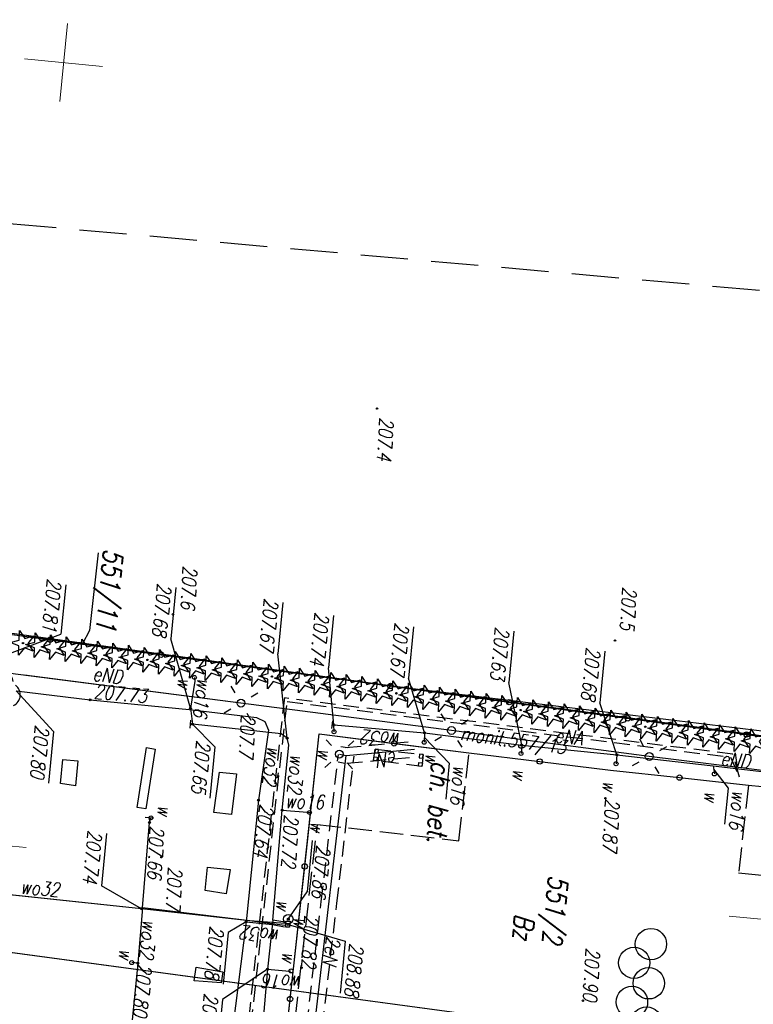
# Model space of a CAD drawing. Extents: x -110 to 11927435, y -6590197 to 5675023.
# Tile 14 of 71: x 11598341 to 11598387, y -1437169 to -1437106. Entities that reach past the tile are written whole.
import ezdxf
from ezdxf.enums import TextEntityAlignment as Align

# ---------------------------------------------------------------- set-up
doc = ezdxf.new("R2010")
doc.units = 0
for name, pattern in [('1', [0]), ('BGT', [0]), ('BPB', [1.5, 1, -0.5]), ('BUD', [0]), ('BUI', [0]), ('BUW', [1.5, 1, -0.5]), ('KOC', [2, 1.5, -0.5]), ('KOU', [1.5, 1, -0.5]), ('UBE', [1.5, 1, -0.5]), ('UPE', [0]), ('UPW', [0]), ('UXE', [1.5, 1, -0.5]), ('UXT', [1.5, 1, -0.5])]:
    doc.linetypes.add(name, pattern=pattern)
doc.layers.get('0').update_dxf_attribs({"color": 250, "linetype": 'CONTINUOUS', "lineweight": 100})
doc.layers.add('_0', color=7, linetype='CONTINUOUS')
doc.layers.add('OBOP', color=7, linetype='CONTINUOUS', lineweight=13, true_color=0x0a0909)
doc.layers.add('PARSI', color=7, linetype='CONTINUOUS', lineweight=20, true_color=0x0a0909)
doc.styles.add('K1_ACAD', font='romans.shx', dxfattribs={"width": 0.8, "oblique": 12})
doc.linetypes.add('BGS', pattern='A,3.75,[45,msgB.shx,S=0.625,R=0,X=0,Y=0],3.75', length=7.5)

# ---------------------------------------------------------------- blocks, each defined once
blk = doc.blocks.new('other_WSP')
at = {"linetype": 'Continuous'}
blk.add_circle((0, 0), 0.045, dxfattribs=at)
blk = doc.blocks.new('other_LAT')
at = {"linetype": 'Continuous'}
for p, q in [((0, 0.75), (0, 1.25)), ((-1.25, 0), (-0.75, 0)), ((0.75, 0), (1.25, 0)), ((0, -0.75), (0, -1.25))]:
    blk.add_line(p, q, dxfattribs=at)
blk = doc.blocks.new('other_SLS')
at = {"linetype": 'Continuous'}
blk.add_circle((0, 0), 0.25, dxfattribs=at)
blk = doc.blocks.new('ARM')
at = {"linetype": 'Continuous'}
blk.add_circle((0, 0), 0.125, dxfattribs=at)
blk = doc.blocks.new('other_WLZ')
at = {"linetype": 'Continuous'}
blk.add_circle((0, 0), 0.3, dxfattribs=at)
blk = doc.blocks.new('other_UGW')
at = {"linetype": 'Continuous'}
blk.add_circle((0, 0), 0.0625, dxfattribs=at)
blk = doc.blocks.new('other_USW')
at = {"linetype": 'Continuous'}
blk.add_line((0, -0.25), (0, 0.25), dxfattribs=at)
blk = doc.blocks.new('other_UGE')
at = {"linetype": 'Continuous'}
blk.add_circle((0, 0), 0.0625, dxfattribs=at)
blk = doc.blocks.new('other_DIN')
at = {"linetype": 'Continuous'}
for p, q in [((-0.3012, 0.09375), (-0.4937, 0.6621)), ((-0.4937, 0.6621), (-0.0039, 0.31545)), ((-0.0039, 0.31545), (0.4771, 0.67415)), ((0.4771, 0.67415), (0.2988, 0.1012)), ((-0.78225, -0.26495), (-0.3012, 0.09375)), ((0.2988, 0.1012), (0.7886, -0.24545)), ((-0.18225, -0.2575), (-0.78225, -0.26495)), ((0.01025, -0.82585), (-0.18225, -0.2575)), ((0.1886, -0.2529), (0.01025, -0.82585)), ((0.7886, -0.24545), (0.1886, -0.2529))]:
    blk.add_line(p, q, dxfattribs=at)
blk = doc.blocks.new('other_DIG')
at = {"linetype": 'Continuous'}
for p, q in [((-0.3012, 0.09375), (-0.4937, 0.6621)), ((-0.4937, 0.6621), (-0.0039, 0.31545)), ((-0.0039, 0.31545), (0.4771, 0.67415)), ((0.4771, 0.67415), (0.2988, 0.1012)), ((-0.78225, -0.26495), (-0.3012, 0.09375)), ((0.2988, 0.1012), (0.7886, -0.24545)), ((-0.18225, -0.2575), (-0.78225, -0.26495)), ((0.01025, -0.82585), (-0.18225, -0.2575)), ((0.1886, -0.2529), (0.01025, -0.82585)), ((0.7886, -0.24545), (0.1886, -0.2529))]:
    blk.add_line(p, q, dxfattribs=at)
blk.add_circle((0, 0), 0.045, dxfattribs=at)
blk = doc.blocks.new('other_PLS')
at = {"linetype": 'Continuous'}
for centre in [(-2.5, 0.646), (0, 0.646), (2.5, 0.646), (-1.25, -0.354), (1.25, -0.354)]:
    blk.add_circle(centre, 1, dxfattribs=at)
blk = doc.blocks.new('mzsk01')
at = {"layer": 'PARSI'}
for p, q in [((0, -5), (0, 5)), ((5, 0), (-5, 0))]:
    blk.add_line(p, q, dxfattribs=at)
blk = doc.blocks.new('LAT')
at = {"linetype": 'Continuous'}
for p, q in [((0, 0.75), (0, 1.25)), ((-1.25, 0), (-0.75, 0)), ((0.75, 0), (1.25, 0)), ((0, -0.75), (0, -1.25))]:
    blk.add_line(p, q, dxfattribs=at)
blk = doc.blocks.new('SLS')
at = {"linetype": 'Continuous'}
blk.add_circle((0, 0), 0.25, dxfattribs=at)
blk = doc.blocks.new('WLZ')
at = {"linetype": 'Continuous'}
blk.add_circle((0, 0), 0.3, dxfattribs=at)
blk = doc.blocks.new('UGW')
at = {"linetype": 'Continuous'}
blk.add_circle((0, 0), 0.0625, dxfattribs=at)
blk = doc.blocks.new('UGE')
at = {"linetype": 'Continuous'}
blk.add_circle((0, 0), 0.0625, dxfattribs=at)
blk = doc.blocks.new('USW')
at = {"linetype": 'Continuous'}
blk.add_line((0, -0.25), (0, 0.25), dxfattribs=at)
blk = doc.blocks.new('DIN')
at = {"linetype": 'Continuous'}
for p, q in [((-0.3012, 0.09375), (-0.4937, 0.6621)), ((-0.4937, 0.6621), (-0.0039, 0.31545)), ((-0.0039, 0.31545), (0.4771, 0.67415)), ((0.4771, 0.67415), (0.2988, 0.1012)), ((-0.78225, -0.26495), (-0.3012, 0.09375)), ((0.2988, 0.1012), (0.7886, -0.24545)), ((-0.18225, -0.2575), (-0.78225, -0.26495)), ((0.01025, -0.82585), (-0.18225, -0.2575)), ((0.1886, -0.2529), (0.01025, -0.82585)), ((0.7886, -0.24545), (0.1886, -0.2529))]:
    blk.add_line(p, q, dxfattribs=at)
blk = doc.blocks.new('DIG')
at = {"linetype": 'Continuous'}
for p, q in [((-0.3012, 0.09375), (-0.4937, 0.6621)), ((-0.4937, 0.6621), (-0.0039, 0.31545)), ((-0.0039, 0.31545), (0.4771, 0.67415)), ((0.4771, 0.67415), (0.2988, 0.1012)), ((-0.78225, -0.26495), (-0.3012, 0.09375)), ((0.2988, 0.1012), (0.7886, -0.24545)), ((-0.18225, -0.2575), (-0.78225, -0.26495)), ((0.01025, -0.82585), (-0.18225, -0.2575)), ((0.1886, -0.2529), (0.01025, -0.82585)), ((0.7886, -0.24545), (0.1886, -0.2529))]:
    blk.add_line(p, q, dxfattribs=at)
blk.add_circle((0, 0), 0.045, dxfattribs=at)
blk = doc.blocks.new('DLI')
at = {"layer": 'OBOP', "color": 0, "linetype": 'ByBlock', "lineweight": -2}
blk.add_circle((0, 0), 0.09, dxfattribs=at)
for centre, start, end in [((0, 0.75), 30.14713, 149.85287), ((-0.713, 0.232), 102.14713, 221.85287), ((0.713, 0.232), 318.14713, 77.85287), ((-0.441, -0.607), 174.14713, 293.85287), ((0.441, -0.607), 246.14713, 5.85287)]:
    blk.add_arc(centre, 0.75, start, end, dxfattribs=at)
blk = doc.blocks.new('mdcp Łuszczanowiece')
at = {"layer": '_0'}
for p, q in [((6591139.59, 5674831.32), (6591136.27, 5674740.94)), ((6591139.59, 5674831.32), (6591137.53, 5674775.33)), ((6591138.84, 5674831.3), (6591137.53, 5674775.33)), ((6591155.95, 5674730.72), (6591159.66, 5674831.72)), ((6591156.707, 5674751.321), (6591159.66, 5674831.72)), ((6591137.53, 5674775.33), (6591135.76, 5674731.42)), ((6591137.53, 5674775.33), (6591135.92, 5674731.41)), ((6591137.53, 5674775.33), (6591136.562, 5674751.311)), ((6591137.53, 5674775.33), (6591136.65, 5674751.311)), ((6591130.882, 5674755.237), (6591135.86, 5674755.173)), ((6591135.86, 5674755.173), (6591136.73, 5674754.811))]:
    blk.add_line(p, q, dxfattribs=at)
at = {"layer": '_0', "linetype": 'KOU'}
blk.add_line((6591139.59, 5674831.32), (6591136.651, 5674751.311), dxfattribs=at)
at = {"layer": '_0', "linetype": 'KOC'}
for p, q in [((6591147.192, 5674797.822), (6591147.311, 5674806.906)), ((6591141.582, 5674797.918), (6591147.192, 5674797.822)), ((6591146.892, 5674779.892), (6591141.263, 5674779.987)), ((6591146.732, 5674770.816), (6591146.892, 5674779.892)), ((6591165.282, 5674770.521), (6591146.732, 5674770.816)), ((6591165.282, 5674770.521), (6591146.732, 5674770.816))]:
    blk.add_line(p, q, dxfattribs=at)
at = {"layer": '_0', "linetype": 'BGS'}
for p, q in [((6591137.214, 5674766.965), (6591138.669, 5674805.103)), ((6591140.985, 5674770.376), (6591141.263, 5674779.987)), ((6591166.472, 5674770.06), (6591140.985, 5674770.376)), ((6591135.862, 5674731.384), (6591137.214, 5674766.965))]:
    blk.add_line(p, q, dxfattribs=at)
at = {"layer": '_0', "linetype": 'BGT'}
for p, q in [((6591138.378, 5674797.476), (6591138.669, 5674805.103)), ((6591141.582, 5674797.918), (6591141.591, 5674802.723)), ((6591138.087, 5674789.848), (6591138.378, 5674797.476)), ((6591141.528, 5674793.491), (6591141.582, 5674797.918)), ((6591141.473, 5674789.065), (6591141.528, 5674793.491)), ((6591137.796, 5674782.22), (6591138.087, 5674789.848)), ((6591141.368, 5674784.526), (6591141.473, 5674789.065)), ((6591141.263, 5674779.987), (6591141.368, 5674784.526)), ((6591137.505, 5674774.593), (6591137.796, 5674782.22)), ((6591141.124, 5674775.182), (6591141.263, 5674779.987)), ((6591140.985, 5674770.376), (6591141.124, 5674775.182)), ((6591137.214, 5674766.965), (6591137.505, 5674774.593)), ((6591149.481, 5674770.271), (6591140.985, 5674770.376)), ((6591157.976, 5674770.165), (6591149.481, 5674770.271)), ((6591166.472, 5674770.06), (6591157.976, 5674770.165)), ((6591136.944, 5674759.849), (6591137.214, 5674766.965)), ((6591136.673, 5674752.733), (6591136.944, 5674759.849)), ((6591136.619, 5674751.311), (6591136.673, 5674752.733))]:
    blk.add_line(p, q, dxfattribs=at)
at = {"layer": '_0', "linetype": 'UPE'}
for p, q in [((6591140.709, 5674803.707), (6591140.372, 5674791.441)), ((6591140.372, 5674791.441), (6591139.954, 5674778.741)), ((6591139.954, 5674778.741), (6591139.519, 5674765.22)), ((6591139.954, 5674778.741), (6591139.519, 5674765.22)), ((6591142.179, 5674772.218), (6591141.359, 5674776.508)), ((6591142.147, 5674771.776), (6591142.179, 5674772.218)), ((6591170.448, 5674771.688), (6591142.179, 5674772.218)), ((6591139.519, 5674765.22), (6591138.908, 5674745.415)), ((6591139.519, 5674765.22), (6591139.09, 5674751.312))]:
    blk.add_line(p, q, dxfattribs=at)
at = {"layer": '_0', "linetype": 'UPW'}
for p, q in [((6591140.57, 5674795.55), (6591140.69, 5674801)), ((6591140.46, 5674789.38), (6591140.57, 5674795.55)), ((6591140.57, 5674795.55), (6591141.08, 5674795.68)), ((6591140.44, 5674783.28), (6591140.46, 5674789.38)), ((6591140.46, 5674789.38), (6591141.04, 5674789.38)), ((6591140.26, 5674777.05), (6591140.44, 5674783.28)), ((6591140.44, 5674783.28), (6591140.98, 5674783.29)), ((6591140.26, 5674777.05), (6591140.87, 5674777.08)), ((6591140.33, 5674771.25), (6591140.26, 5674777.05)), ((6591140.33, 5674771.25), (6591140.32, 5674771.15)), ((6591140.76, 5674771.3), (6591140.33, 5674771.25)), ((6591146.02, 5674770.12), (6591146.03, 5674770.24)), ((6591146.02, 5674770.12), (6591146.03, 5674770.24)), ((6591146.06, 5674768.49), (6591146.02, 5674770.12)), ((6591146.06, 5674768.49), (6591146.02, 5674770.12)), ((6591156.21, 5674769.96), (6591156.19, 5674770.05)), ((6591156.21, 5674769.96), (6591156.19, 5674770.05)), ((6591156.23, 5674768.55), (6591156.21, 5674769.96)), ((6591156.23, 5674768.55), (6591156.21, 5674769.96)), ((6591153.13, 5674769.36), (6591153.09, 5674768.59)), ((6591153.13, 5674769.36), (6591153.09, 5674768.59)), ((6591153.22, 5674769.38), (6591153.26, 5674767.13)), ((6591153.22, 5674769.38), (6591153.26, 5674767.13)), ((6591153.35, 5674769.37), (6591153.28, 5674767.12)), ((6591153.35, 5674769.37), (6591153.28, 5674767.12)), ((6591153.37, 5674768.6), (6591153.43, 5674769.37)), ((6591153.37, 5674768.6), (6591153.43, 5674769.37)), ((6591153.09, 5674768.59), (6591146.06, 5674768.49)), ((6591153.09, 5674768.59), (6591146.06, 5674768.49)), ((6591153.09, 5674768.59), (6591156.23, 5674768.55)), ((6591153.09, 5674768.59), (6591156.23, 5674768.55)), ((6591153.36, 5674766.91), (6591153.37, 5674768.6)), ((6591153.36, 5674766.91), (6591153.37, 5674768.6)), ((6591156.23, 5674768.55), (6591166.09, 5674768.63)), ((6591156.23, 5674768.55), (6591166.09, 5674768.63)), ((6591141.22, 5674767.96), (6591141.16, 5674762.28)), ((6591141.22, 5674767.96), (6591141.16, 5674762.28)), ((6591141.45, 5674768.37), (6591141.22, 5674767.96)), ((6591141.45, 5674768.37), (6591141.22, 5674767.96)), ((6591141.89, 5674768.52), (6591141.45, 5674768.37)), ((6591141.89, 5674768.52), (6591141.45, 5674768.37)), ((6591146.06, 5674768.49), (6591141.89, 5674768.52)), ((6591146.06, 5674768.49), (6591141.89, 5674768.52)), ((6591140.34, 5674766.3), (6591140.53, 5674766.84)), ((6591140.34, 5674766.3), (6591140.53, 5674766.84)), ((6591140.53, 5674766.84), (6591141.07, 5674767.13)), ((6591140.53, 5674766.84), (6591141.07, 5674767.13)), ((6591141.07, 5674767.13), (6591145.57, 5674766.93)), ((6591141.07, 5674767.13), (6591145.57, 5674766.93)), ((6591145.57, 5674766.93), (6591153.36, 5674766.91)), ((6591145.57, 5674766.93), (6591153.36, 5674766.91)), ((6591153.26, 5674767.13), (6591153.11, 5674760.25)), ((6591153.26, 5674767.13), (6591153.11, 5674760.25)), ((6591153.28, 5674767.12), (6591153.17, 5674760.18)), ((6591153.28, 5674767.12), (6591153.17, 5674760.18)), ((6591153.36, 5674766.91), (6591160.14, 5674766.7)), ((6591153.36, 5674766.91), (6591160.14, 5674766.7)), ((6591140.25, 5674762.18), (6591140.34, 5674766.3)), ((6591140.25, 5674762.18), (6591140.34, 5674766.3)), ((6591140.16, 5674762.06), (6591141.16, 5674762.28)), ((6591140.16, 5674762.06), (6591141.16, 5674762.28)), ((6591141.16, 5674762.28), (6591141.17, 5674762.15)), ((6591141.16, 5674762.28), (6591141.17, 5674762.15)), ((6591138.18, 5674762.11), (6591138.42, 5674762.15)), ((6591138.18, 5674762.11), (6591138.42, 5674762.15)), ((6591138.42, 5674762.15), (6591140.16, 5674762.06)), ((6591138.42, 5674762.15), (6591140.16, 5674762.06)), ((6591140.25, 5674755.64), (6591140.25, 5674762.18)), ((6591140.25, 5674755.64), (6591140.25, 5674762.18)), ((6591147.65, 5674760.15), (6591147.35, 5674760.22)), ((6591147.65, 5674760.15), (6591147.35, 5674760.22)), ((6591147.36, 5674760.11), (6591147.65, 5674760.15)), ((6591147.36, 5674760.11), (6591147.65, 5674760.15)), ((6591153.11, 5674760.25), (6591147.65, 5674760.15)), ((6591153.11, 5674760.25), (6591147.65, 5674760.15)), ((6591153.17, 5674760.18), (6591153.09, 5674750.38)), ((6591153.17, 5674760.18), (6591153.098, 5674751.319)), ((6591153.11, 5674760.25), (6591156.65, 5674760.29)), ((6591153.11, 5674760.25), (6591156.65, 5674760.29)), ((6591156.65, 5674760.29), (6591156.65, 5674759.9)), ((6591156.65, 5674760.29), (6591161.46, 5674760.27)), ((6591156.65, 5674760.29), (6591156.65, 5674759.9)), ((6591156.65, 5674760.29), (6591161.46, 5674760.27)), ((6591140.13, 5674750.88), (6591140.25, 5674755.64)), ((6591140.13, 5674750.88), (6591140.25, 5674755.64))]:
    blk.add_line(p, q, dxfattribs=at)
at = {"layer": '_0', "linetype": 'UXE'}
for p, q in [((6591141.118, 5674797.288), (6591139.711, 5674796.719)), ((6591139.711, 5674796.719), (6591138.925, 5674767.938)), ((6591139.711, 5674796.719), (6591138.925, 5674767.938)), ((6591138.925, 5674767.938), (6591204.395, 5674767.041)), ((6591138.925, 5674767.938), (6591204.395, 5674767.041))]:
    blk.add_line(p, q, dxfattribs=at)
at = {"layer": '_0', "linetype": 'UXT'}
for p, q in [((6591139.916, 5674796.597), (6591141.118, 5674797.288)), ((6591139.127, 5674768.136), (6591139.916, 5674796.597)), ((6591139.127, 5674768.136), (6591139.916, 5674796.597)), ((6591204.877, 5674767.251), (6591139.127, 5674768.136)), ((6591204.877, 5674767.251), (6591139.127, 5674768.136))]:
    blk.add_line(p, q, dxfattribs=at)
at = {"layer": '_0', "linetype": 'Continuous'}
for p, q in [((6591140.774, 5674795.603), (6591141.894, 5674796.638)), ((6591141.894, 5674796.638), (6591144.207, 5674796.638)), ((6591140.46, 5674789.38), (6591137.269, 5674787.979)), ((6591133.979, 5674787.979), (6591137.269, 5674787.979)), ((6591140.44, 5674783.28), (6591136.548, 5674782.081)), ((6591133.258, 5674782.081), (6591136.548, 5674782.081)), ((6591140.56, 5674777.08), (6591142.035, 5674778.803)), ((6591142.035, 5674778.803), (6591144.347, 5674778.803)), ((6591140.26, 5674777.05), (6591136.896, 5674775.684)), ((6591133.606, 5674775.684), (6591136.896, 5674775.684)), ((6591153.26, 5674769.58), (6591153.964, 5674773.305)), ((6591153.26, 5674769.58), (6591153.964, 5674773.305)), ((6591153.964, 5674773.305), (6591157.287, 5674773.305)), ((6591140.33, 5674771.25), (6591136.742, 5674770.552)), ((6591140.33, 5674771.25), (6591136.742, 5674770.552)), ((6591133.387, 5674770.552), (6591136.742, 5674770.552)), ((6591133.387, 5674770.552), (6591136.742, 5674770.552)), ((6591147.793, 5674770.589), (6591151.083, 5674770.589)), ((6591147.793, 5674770.589), (6591151.083, 5674770.589)), ((6591152.92, 5674769.56), (6591151.083, 5674770.589)), ((6591152.92, 5674769.56), (6591151.083, 5674770.589)), ((6591156.23, 5674768.55), (6591158.433, 5674765.886)), ((6591156.23, 5674768.55), (6591158.433, 5674765.886)), ((6591141.45, 5674768.37), (6591136.165, 5674767.248)), ((6591141.45, 5674768.37), (6591136.165, 5674767.248)), ((6591132.875, 5674767.248), (6591136.165, 5674767.248)), ((6591132.875, 5674767.248), (6591136.165, 5674767.248)), ((6591153.36, 5674766.91), (6591154.135, 5674765.826)), ((6591153.36, 5674766.91), (6591154.135, 5674765.826)), ((6591154.135, 5674765.826), (6591157.457, 5674765.826)), ((6591154.135, 5674765.826), (6591157.457, 5674765.826)), ((6591158.433, 5674765.886), (6591161.756, 5674765.886)), ((6591158.433, 5674765.886), (6591161.756, 5674765.886)), ((6591141.16, 5674762.28), (6591142.444, 5674763.831)), ((6591141.16, 5674762.28), (6591142.444, 5674763.831)), ((6591142.444, 5674763.831), (6591145.734, 5674763.831)), ((6591142.444, 5674763.831), (6591145.734, 5674763.831)), ((6591140.16, 5674762.06), (6591135.875, 5674760.379)), ((6591140.16, 5674762.06), (6591135.875, 5674760.379)), ((6591132.586, 5674760.379), (6591135.875, 5674760.379)), ((6591132.586, 5674760.379), (6591135.875, 5674760.379)), ((6591153.17, 5674760.18), (6591151.968, 5674757.507)), ((6591153.17, 5674760.18), (6591151.968, 5674757.507)), ((6591148.613, 5674757.507), (6591151.968, 5674757.507)), ((6591148.613, 5674757.507), (6591151.968, 5674757.507)), ((6591140.13, 5674750.88), (6591142.472, 5674753.506)), ((6591142.472, 5674753.506), (6591145.794, 5674753.506)), ((6591133.111, 5674753.374), (6591136.271, 5674753.374)), ((6591133.111, 5674753.374), (6591136.271, 5674753.374)), ((6591137.277, 5674751.312), (6591136.271, 5674753.374)), ((6591137.8, 5674750.24), (6591136.271, 5674753.374))]:
    blk.add_line(p, q, dxfattribs=at)
at = {"layer": '_0', "linetype": 'BUW'}
for p, q in [((6591141.603, 5674774.015), (6591141.644, 5674777.09)), ((6591141.644, 5674777.09), (6591142.415, 5674777.092)), ((6591142.415, 5674777.092), (6591142.335, 5674773.986)), ((6591142.335, 5674773.986), (6591141.603, 5674774.015))]:
    blk.add_line(p, q, dxfattribs=at)
at = {"layer": '_0', "linetype": 'BUI'}
for p, q in [((6591141.882, 5674777.091), (6591141.644, 5674777.09)), ((6591141.644, 5674777.09), (6591141.645, 5674776.863)), ((6591141.645, 5674776.863), (6591141.883, 5674776.864)), ((6591141.883, 5674776.864), (6591141.882, 5674777.091)), ((6591142.184, 5674776.871), (6591142.183, 5674777.092)), ((6591142.183, 5674777.092), (6591142.415, 5674777.092)), ((6591142.416, 5674776.872), (6591142.184, 5674776.871)), ((6591142.415, 5674777.092), (6591142.416, 5674776.872)), ((6591141.606, 5674774.229), (6591141.603, 5674774.015)), ((6591141.84, 5674774.226), (6591141.606, 5674774.229)), ((6591141.837, 5674774.012), (6591141.84, 5674774.226)), ((6591142.096, 5674773.992), (6591142.102, 5674774.201)), ((6591142.102, 5674774.201), (6591142.34, 5674774.195)), ((6591142.34, 5674774.195), (6591142.335, 5674773.986)), ((6591141.603, 5674774.015), (6591141.837, 5674774.012)), ((6591142.335, 5674773.986), (6591142.096, 5674773.992))]:
    blk.add_line(p, q, dxfattribs=at)
at = {"layer": '_0', "linetype": 'UBE'}
for p, q in [((6591141.688, 5674772.124), (6591140.867, 5674776.414)), ((6591142.67, 5674772.312), (6591141.85, 5674776.602)), ((6591151.611, 5674772.541), (6591142.188, 5674772.718)), ((6591161.034, 5674772.364), (6591151.611, 5674772.541)), ((6591141.649, 5674771.812), (6591141.68, 5674772.253)), ((6591151.593, 5674771.541), (6591142.17, 5674771.718)), ((6591142.646, 5674771.74), (6591142.678, 5674772.182)), ((6591161.016, 5674771.364), (6591151.593, 5674771.541))]:
    blk.add_line(p, q, dxfattribs=at)
at = {"layer": '_0', "linetype": '1'}
for p, q in [((6591153.05, 5674769.69), (6591153.42, 5674769.69)), ((6591153.06, 5674769.42), (6591153.05, 5674769.69)), ((6591153.05, 5674769.69), (6591153.42, 5674769.69)), ((6591153.06, 5674769.42), (6591153.05, 5674769.69)), ((6591153.44, 5674769.45), (6591153.06, 5674769.42)), ((6591153.44, 5674769.45), (6591153.06, 5674769.42)), ((6591153.42, 5674769.69), (6591153.44, 5674769.45)), ((6591153.42, 5674769.69), (6591153.44, 5674769.45))]:
    blk.add_line(p, q, dxfattribs=at)
at = {"layer": '_0', "linetype": 'BUD'}
for p, q in [((6591150.12, 5674764.12), (6591150.14, 5674765.57)), ((6591150.12, 5674764.12), (6591150.14, 5674765.57)), ((6591150.14, 5674765.57), (6591151.7, 5674765.47)), ((6591150.14, 5674765.57), (6591151.7, 5674765.47)), ((6591151.7, 5674765.47), (6591151.62, 5674764.1)), ((6591151.7, 5674765.47), (6591151.62, 5674764.1)), ((6591156.53, 5674764.01), (6591156.66, 5674765.74)), ((6591156.53, 5674764.01), (6591156.66, 5674765.74)), ((6591156.66, 5674765.74), (6591157.38, 5674765.69)), ((6591156.66, 5674765.74), (6591157.38, 5674765.69)), ((6591157.38, 5674765.69), (6591157.42, 5674763.98)), ((6591157.38, 5674765.69), (6591157.42, 5674763.98)), ((6591144.04, 5674765.37), (6591146.63, 5674765.31)), ((6591144.04, 5674764.29), (6591144.04, 5674765.37)), ((6591144.04, 5674765.37), (6591146.63, 5674765.31)), ((6591144.04, 5674764.29), (6591144.04, 5674765.37)), ((6591146.63, 5674765.31), (6591146.63, 5674764.18)), ((6591146.63, 5674765.31), (6591146.63, 5674764.18)), ((6591146.63, 5674764.18), (6591144.04, 5674764.29)), ((6591146.63, 5674764.18), (6591144.04, 5674764.29)), ((6591151.62, 5674764.1), (6591150.12, 5674764.12)), ((6591151.62, 5674764.1), (6591150.12, 5674764.12)), ((6591157.42, 5674763.98), (6591156.53, 5674764.01)), ((6591157.42, 5674763.98), (6591156.53, 5674764.01)), ((6591142.92, 5674759.51), (6591142.98, 5674760.07)), ((6591142.92, 5674759.51), (6591142.98, 5674760.07)), ((6591142.98, 5674760.07), (6591146.82, 5674759.85)), ((6591142.98, 5674760.07), (6591146.82, 5674759.85)), ((6591146.82, 5674759.85), (6591146.77, 5674759.29)), ((6591146.82, 5674759.85), (6591146.77, 5674759.29)), ((6591146.77, 5674759.29), (6591142.92, 5674759.51)), ((6591146.77, 5674759.29), (6591142.92, 5674759.51)), ((6591144.19, 5674755.24), (6591145.78, 5674755.23)), ((6591144.19, 5674754.28), (6591144.19, 5674755.24)), ((6591144.19, 5674755.24), (6591145.78, 5674755.23)), ((6591144.19, 5674754.28), (6591144.19, 5674755.24)), ((6591145.78, 5674755.23), (6591145.74, 5674754.28)), ((6591145.78, 5674755.23), (6591145.74, 5674754.28)), ((6591145.74, 5674754.28), (6591144.19, 5674754.28)), ((6591145.74, 5674754.28), (6591144.19, 5674754.28))]:
    blk.add_line(p, q, dxfattribs=at)
at = {"layer": '_0', "linetype": 'BPB', "ltscale": 3}
blk.add_lwpolyline([(6591165.185, 5674987.457), (6591158.691, 5674859.807), (6591109.553, 5674863.045), (6591110.755, 5674725.53), (6591237.72, 5674719.424), (6591252.958, 5674983.187)], close=True, dxfattribs=at)
at = {"layer": '_0', "linetype": 'BGT'}
for centre in [(6591138.378, 5674797.476), (6591141.528, 5674793.491), (6591138.087, 5674789.848), (6591141.368, 5674784.526), (6591137.796, 5674782.22), (6591141.124, 5674775.182), (6591137.505, 5674774.593), (6591149.481, 5674770.271), (6591157.976, 5674770.165), (6591136.944, 5674759.849), (6591136.673, 5674752.733)]:
    blk.add_circle(centre, 0.17, dxfattribs=at)
at = {"layer": '_0', "color": 253, "xscale": 0.5, "yscale": 0.5, "zscale": 0.5}
for p in [(6591150, 5674800), (6591100, 5674750), (6591150, 5674750)]:
    blk.add_blockref('mzsk01', p, dxfattribs=at)
at = {"layer": '_0'}
for name, p, rotation in [('other_DIN', (6591138.769, 5674798.001), 2.395337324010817), ('other_DIN', (6591138.733, 5674797.002), 2.395310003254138), ('other_DIN', (6591138.697, 5674796.002), 2.395255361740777), ('other_DIN', (6591138.661, 5674795.003), 2.395228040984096), ('other_DIN', (6591138.624, 5674794.004), 2.395173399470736), ('other_DIN', (6591138.588, 5674793.004), 2.395118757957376), ('other_PLS', (6591154.786, 5674792.167), 2.394982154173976), ('other_LAT', (6591140.372, 5674791.441), 304.6647170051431), ('other_DIN', (6591138.552, 5674792.005), 2.395091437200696), ('other_DIG', (6591138.516, 5674791.005), 2.395036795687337), ('other_DIN', (6591138.516, 5674791.005), 2.395036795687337), ('other_SLS', (6591140.372, 5674791.441), 2.395036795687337), ('other_DIN', (6591138.479, 5674790.006), 2.394982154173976), ('other_DIN', (6591138.443, 5674789.006), 2.394954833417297), ('other_WSP', (6591133.237, 5674788.55), 2.395009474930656), ('other_DIN', (6591138.407, 5674788.007), 2.394900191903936), ('other_WSP', (6591143.291, 5674788.921), 2.394872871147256), ('other_WSP', (6591156.27, 5674788.743), 2.394790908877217), ('other_DIN', (6591138.371, 5674787.007), 2.394845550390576), ('other_DIN', (6591138.334, 5674786.008), 2.394790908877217), ('other_DIN', (6591138.298, 5674785.009), 2.394736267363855), ('other_DIN', (6591138.262, 5674784.009), 2.394708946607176), ('other_DIG', (6591138.225, 5674783.01), 2.394654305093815), ('other_DIN', (6591138.225, 5674783.01), 2.394654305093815), ('other_DIN', (6591138.189, 5674782.01), 2.394599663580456), ('other_DIN', (6591138.153, 5674781.011), 2.394545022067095), ('other_DIN', (6591138.117, 5674780.011), 2.394490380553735), ('other_LAT', (6591139.954, 5674778.741), 307.0023355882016), ('other_DIN', (6591138.08, 5674779.012), 2.394435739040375), ('other_DIN', (6591138.044, 5674778.012), 2.394381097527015), ('other_SLS', (6591139.954, 5674778.741), 2.394381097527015), ('other_DIN', (6591138.008, 5674777.013), 2.394326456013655), ('other_DIN', (6591137.972, 5674776.014), 2.394271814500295), ('other_DIG', (6591137.935, 5674775.014), 2.394189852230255), ('other_DIN', (6591137.935, 5674775.014), 2.394189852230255), ('other_DIN', (6591137.899, 5674774.015), 2.394135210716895), ('other_DIN', (6591137.863, 5674773.015), 2.394080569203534), ('other_LAT', (6591142.147, 5674771.776), 317.9406171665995), ('other_DIN', (6591137.826, 5674772.016), 2.394025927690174), ('other_WSP', (6591119.996, 5674772.031), 2.394654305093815), ('other_DIN', (6591137.79, 5674771.016), 2.393971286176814), ('DIN', (6591137.79, 5674771.016), 2.393971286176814), ('other_SLS', (6591142.147, 5674771.776), 2.393916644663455), ('other_USW', (6591140.32, 5674771.15), 89.02994853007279), ('other_DIN', (6591137.754, 5674770.017), 2.393916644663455), ('DIN', (6591137.754, 5674770.017), 2.393916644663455), ('other_WSP', (6591155.925, 5674770.7), 2.393588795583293), ('other_DIN', (6591137.718, 5674769.018), 2.393862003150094), ('DIN', (6591137.718, 5674769.018), 2.393862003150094), ('other_UGE', (6591152.92, 5674769.56), 269.9999974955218), ('UGE', (6591152.92, 5674769.56), 269.9999974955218), ('other_UGE', (6591153.26, 5674769.58), 269.9999974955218), ('UGE', (6591153.26, 5674769.58), 269.9999974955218), ('other_DIN', (6591137.681, 5674768.018), 2.393807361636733), ('DIN', (6591137.681, 5674768.018), 2.393807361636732), ('other_DIG', (6591137.645, 5674767.019), 2.393752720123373), ('other_DIN', (6591137.645, 5674767.019), 2.393752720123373), ('DIG', (6591137.645, 5674767.019), 2.393752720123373), ('DIN', (6591137.645, 5674767.019), 2.393752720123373), ('other_DIN', (6591137.609, 5674766.019), 2.393670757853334), ('DIN', (6591137.609, 5674766.019), 2.393670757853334), ('other_LAT', (6591139.519, 5674765.22), 305.9979016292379), ('LAT', (6591139.519, 5674765.22), 305.9979016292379), ('other_DIN', (6591137.573, 5674765.02), 2.393616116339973), ('DIN', (6591137.573, 5674765.02), 2.393616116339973), ('other_SLS', (6591139.519, 5674765.22), 2.393561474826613), ('SLS', (6591139.519, 5674765.22), 2.393561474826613), ('other_DIN', (6591137.536, 5674764.02), 2.393561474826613), ('DIN', (6591137.536, 5674764.02), 2.393561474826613), ('other_DIN', (6591137.5, 5674763.021), 2.393506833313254), ('DIN', (6591137.5, 5674763.021), 2.393506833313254), ('other_DIN', (6591137.464, 5674762.021), 2.393452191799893), ('DIN', (6591137.464, 5674762.021), 2.393452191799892), ('other_DIN', (6591137.427, 5674761.022), 2.393397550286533), ('DIN', (6591137.427, 5674761.022), 2.393397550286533), ('other_USW', (6591141.17, 5674762.15), 90.8252500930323), ('USW', (6591141.17, 5674762.15), 90.8252500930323), ('other_WSP', (6591149.78, 5674761.134), 2.393015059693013), ('other_WSP', (6591134.308, 5674760.357), 2.393479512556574), ('other_DIN', (6591137.391, 5674760.023), 2.393342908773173), ('DIN', (6591137.391, 5674760.023), 2.393342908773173), ('other_USW', (6591147.36, 5674760.11), 179.0933283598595), ('USW', (6591147.36, 5674760.11), 179.0933283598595), ('other_DIG', (6591137.355, 5674759.023), 2.393288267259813), ('other_DIN', (6591137.355, 5674759.023), 2.393288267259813), ('DIG', (6591137.355, 5674759.023), 2.393288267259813), ('DIN', (6591137.355, 5674759.023), 2.393288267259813), ('other_DIN', (6591137.319, 5674758.024), 2.393233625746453), ('DIN', (6591137.319, 5674758.024), 2.393233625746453), ('other_DIN', (6591137.282, 5674757.024), 2.393178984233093), ('DIN', (6591137.282, 5674757.024), 2.393178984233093), ('other_DIN', (6591137.246, 5674756.025), 2.393124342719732), ('DIN', (6591137.246, 5674756.025), 2.393124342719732), ('other_DIN', (6591137.21, 5674755.025), 2.393069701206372), ('DIN', (6591137.21, 5674755.025), 2.393069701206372), ('other_DIN', (6591137.173, 5674754.026), 2.393015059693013), ('DIN', (6591137.173, 5674754.026), 2.393015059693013), ('other_DIN', (6591137.137, 5674753.026), 2.392960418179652), ('DIN', (6591137.137, 5674753.026), 2.392960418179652), ('DIN', (6591137.101, 5674752.027), 2.392905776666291), ('DIG', (6591137.065, 5674751.028), 2.392878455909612), ('DIN', (6591137.065, 5674751.028), 2.392878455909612)]:
    blk.add_blockref(name, p, dxfattribs=dict(at, rotation=rotation))
at = {"layer": '_0', "color": 253}
for name, p, rotation in [('other_DIN', (6591138.769, 5674798.001), 2.395337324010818), ('other_DIN', (6591138.733, 5674797.002), 2.395310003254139), ('other_DIN', (6591138.697, 5674796.002), 2.395255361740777), ('other_DIN', (6591138.661, 5674795.003), 2.395228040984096), ('other_DIN', (6591138.624, 5674794.004), 2.395173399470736), ('other_DIN', (6591138.588, 5674793.004), 2.395118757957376), ('other_PLS', (6591154.786, 5674792.167), 2.394982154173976), ('other_LAT', (6591140.372, 5674791.441), 304.6647170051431), ('other_DIN', (6591138.552, 5674792.005), 2.395091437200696), ('other_DIG', (6591138.516, 5674791.005), 2.395036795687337), ('other_DIN', (6591138.516, 5674791.005), 2.395036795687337), ('other_SLS', (6591140.372, 5674791.441), 2.395036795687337), ('other_DIN', (6591138.479, 5674790.006), 2.394982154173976), ('other_DIN', (6591138.443, 5674789.006), 2.394954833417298), ('other_WSP', (6591133.237, 5674788.55), 2.395009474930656), ('other_DIN', (6591138.407, 5674788.007), 2.394900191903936), ('other_WSP', (6591143.291, 5674788.921), 2.394872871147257), ('other_WSP', (6591156.27, 5674788.743), 2.394790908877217), ('other_DIN', (6591138.371, 5674787.007), 2.394845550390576), ('other_DIN', (6591138.334, 5674786.008), 2.394790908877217), ('other_DIN', (6591138.298, 5674785.009), 2.394736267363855), ('other_DIN', (6591138.262, 5674784.009), 2.394708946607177), ('other_DIG', (6591138.225, 5674783.01), 2.394654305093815), ('other_DIN', (6591138.225, 5674783.01), 2.394654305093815), ('other_DIN', (6591138.189, 5674782.01), 2.394599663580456), ('other_DIN', (6591138.153, 5674781.011), 2.394545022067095), ('other_DIN', (6591138.117, 5674780.011), 2.394490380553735), ('other_LAT', (6591139.954, 5674778.741), 307.0023355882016), ('other_DIN', (6591138.08, 5674779.012), 2.394435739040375), ('other_DIN', (6591138.044, 5674778.012), 2.394381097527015), ('other_SLS', (6591139.954, 5674778.741), 2.394381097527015), ('other_DIN', (6591138.008, 5674777.013), 2.394326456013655), ('other_DIN', (6591137.972, 5674776.014), 2.394271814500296), ('other_DIG', (6591137.935, 5674775.014), 2.394189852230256), ('other_DIN', (6591137.935, 5674775.014), 2.394189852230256), ('other_DIN', (6591137.899, 5674774.015), 2.394135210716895), ('other_DIN', (6591137.863, 5674773.015), 2.394080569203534), ('other_LAT', (6591142.147, 5674771.776), 317.9406171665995), ('other_DIN', (6591137.826, 5674772.016), 2.394025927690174), ('other_WSP', (6591119.996, 5674772.031), 2.394654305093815), ('other_DIN', (6591137.79, 5674771.016), 2.393971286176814), ('other_SLS', (6591142.147, 5674771.776), 2.393916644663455), ('other_USW', (6591140.32, 5674771.15), 89.02994853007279), ('other_DIN', (6591137.754, 5674770.017), 2.393916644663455), ('other_WSP', (6591155.925, 5674770.7), 2.393588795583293), ('other_DIN', (6591137.718, 5674769.018), 2.393862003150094), ('other_UGE', (6591152.92, 5674769.56), 269.9999974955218), ('other_UGE', (6591153.26, 5674769.58), 269.9999974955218), ('other_DIN', (6591137.681, 5674768.018), 2.393807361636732), ('other_DIG', (6591137.645, 5674767.019), 2.393752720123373), ('other_DIN', (6591137.645, 5674767.019), 2.393752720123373), ('other_DIN', (6591137.609, 5674766.019), 2.393670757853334), ('other_LAT', (6591139.519, 5674765.22), 305.9979016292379), ('other_DIN', (6591137.573, 5674765.02), 2.393616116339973), ('other_SLS', (6591139.519, 5674765.22), 2.393561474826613), ('other_DIN', (6591137.536, 5674764.02), 2.393561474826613), ('other_DIN', (6591137.5, 5674763.021), 2.393506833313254), ('other_DIN', (6591137.464, 5674762.021), 2.393452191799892), ('other_DIN', (6591137.427, 5674761.022), 2.393397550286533), ('other_USW', (6591141.17, 5674762.15), 90.8252500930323), ('other_WSP', (6591149.78, 5674761.134), 2.393015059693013), ('other_WSP', (6591134.308, 5674760.357), 2.393479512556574), ('other_DIN', (6591137.391, 5674760.023), 2.393342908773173), ('other_USW', (6591147.36, 5674760.11), 179.0933283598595), ('other_DIG', (6591137.355, 5674759.023), 2.393288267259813), ('other_DIN', (6591137.355, 5674759.023), 2.393288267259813), ('other_DIN', (6591137.319, 5674758.024), 2.393233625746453), ('other_DIN', (6591137.282, 5674757.024), 2.393178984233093), ('other_DIN', (6591137.246, 5674756.025), 2.393124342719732), ('other_DIN', (6591137.21, 5674755.025), 2.393069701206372), ('other_DIN', (6591137.173, 5674754.026), 2.393015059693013), ('other_DIN', (6591137.137, 5674753.026), 2.392960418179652)]:
    blk.add_blockref(name, p, dxfattribs=dict(at, rotation=rotation))
at = {"layer": '_0'}
for name, p in [('ARM', (6591141.08, 5674795.68)), ('other_UGW', (6591140.46, 5674789.38)), ('ARM', (6591141.04, 5674789.38)), ('other_UGW', (6591140.44, 5674783.28)), ('ARM', (6591140.98, 5674783.29)), ('other_UGW', (6591140.26, 5674777.05)), ('ARM', (6591140.87, 5674777.08)), ('other_UGW', (6591140.33, 5674771.25)), ('ARM', (6591140.76, 5674771.3)), ('ARM', (6591146.03, 5674770.24)), ('ARM', (6591146.03, 5674770.24)), ('other_WLZ', (6591152.92, 5674769.56)), ('WLZ', (6591152.92, 5674769.56)), ('ARM', (6591156.19, 5674770.05)), ('ARM', (6591156.19, 5674770.05)), ('other_UGW', (6591146.06, 5674768.49)), ('UGW', (6591146.06, 5674768.49)), ('other_UGW', (6591156.23, 5674768.55)), ('UGW', (6591156.23, 5674768.55)), ('other_UGW', (6591141.45, 5674768.37)), ('UGW', (6591141.45, 5674768.37)), ('other_UGW', (6591145.57, 5674766.93)), ('UGW', (6591145.57, 5674766.93)), ('other_UGW', (6591153.36, 5674766.91)), ('UGW', (6591153.36, 5674766.91)), ('other_UGW', (6591141.16, 5674762.28)), ('UGW', (6591141.16, 5674762.28)), ('ARM', (6591138.18, 5674762.11)), ('ARM', (6591138.18, 5674762.11)), ('other_UGW', (6591140.16, 5674762.06)), ('UGW', (6591140.16, 5674762.06)), ('ARM', (6591147.35, 5674760.22)), ('ARM', (6591147.35, 5674760.22)), ('other_UGW', (6591147.65, 5674760.15)), ('UGW', (6591147.65, 5674760.15)), ('other_UGW', (6591153.17, 5674760.18)), ('UGW', (6591153.17, 5674760.18)), ('ARM', (6591156.65, 5674759.9)), ('ARM', (6591156.65, 5674759.9)), ('other_UGW', (6591156.65, 5674760.29)), ('UGW', (6591156.65, 5674760.29)), ('other_UGW', (6591140.25, 5674755.64)), ('UGW', (6591140.25, 5674755.64)), ('DLI', (6591140.43, 5674749.68))]:
    blk.add_blockref(name, p, dxfattribs=at)
at = {"layer": '_0', "color": 253}
for name, p in [('ARM', (6591141.08, 5674795.68)), ('other_UGW', (6591140.46, 5674789.38)), ('ARM', (6591141.04, 5674789.38)), ('other_UGW', (6591140.44, 5674783.28)), ('ARM', (6591140.98, 5674783.29)), ('other_UGW', (6591140.26, 5674777.05)), ('ARM', (6591140.87, 5674777.08)), ('other_UGW', (6591140.33, 5674771.25)), ('ARM', (6591140.76, 5674771.3)), ('ARM', (6591146.03, 5674770.24)), ('other_WLZ', (6591152.92, 5674769.56)), ('ARM', (6591156.19, 5674770.05)), ('other_UGW', (6591146.06, 5674768.49)), ('other_UGW', (6591156.23, 5674768.55)), ('other_UGW', (6591141.45, 5674768.37)), ('other_UGW', (6591145.57, 5674766.93)), ('other_UGW', (6591153.36, 5674766.91)), ('other_UGW', (6591141.16, 5674762.28)), ('ARM', (6591138.18, 5674762.11)), ('other_UGW', (6591140.16, 5674762.06)), ('ARM', (6591147.35, 5674760.22)), ('other_UGW', (6591147.65, 5674760.15)), ('other_UGW', (6591153.17, 5674760.18)), ('ARM', (6591156.65, 5674759.9)), ('other_UGW', (6591156.65, 5674760.29)), ('other_UGW', (6591140.25, 5674755.64))]:
    blk.add_blockref(name, p, dxfattribs=at)
at = {"layer": '_0', "style": 'K1_ACAD', "oblique": 12, "width": 0.8}
for s, rotation, p in [('eND', 88.3545, (6591140.486, 5674795.975)), ('207.87', 2.39487, (6591143.291, 5674788.921)), ('207.5', 2.39509, (6591129.756, 5674788.689)), ('eNA', 89.61475, (6591140.071, 5674785.314)), ('monit.557/13', 87.78923, (6591140.496, 5674779.318)), ('wo32', 270.26282, (6591140.451, 5674775.582)), ('eN', 281.39598, (6591141.644, 5674775.376)), ('207.4', 2.39463, (6591120.524, 5674772.234)), ('2eN', 357.79922, (6591153.719, 5674772.096)), ('wo16', 93.62852, (6591145.891, 5674768.644)), ('wo16', 93.62852, (6591145.891, 5674768.644)), ('wo16', 271.21457, (6591156.473, 5674770.796)), ('207.72', 2.19601, (6591146.291, 5674768.658)), ('wo32', 267.91743, (6591153.683, 5674769.159)), ('wo32', 356.45764, (6591142.04, 5674767.204)), ('207.64', 358.49914, (6591145.767, 5674767.04)), ('207.7', 2.39356, (6591140.201, 5674765.301)), ('wo16', 358.14241, (6591138.159, 5674762.331)), ('207.7', 2.39302, (6591150.314, 5674761.614)), ('207.6', 2.39362, (6591131.139, 5674760.695)), ('207.66', 2.86241, (6591147.841, 5674760.199)), ('wo32', 359.71208, (6591153.824, 5674760.356)), ('207.80', 0.24697, (6591156.65, 5674760.29)), ('207.73', 90.27282, (6591140.124, 5674755.827)), ('eND', 88.23109, (6591139.012, 5674755.627)), ('eND', 88.23109, (6591139.012, 5674755.627)), ('wo32', 90.9341, (6591152.974, 5674752.366))]:
    blk.add_text(s, height=0.9, rotation=rotation, dxfattribs=at).set_placement(p)
for s, p in [('wo16', (6591141.975, 5674796.938)), ('wo16', (6591142.115, 5674779.103)), ('208.88', (6591154.045, 5674773.605)), ('wo32', (6591142.429, 5674768.701)), ('207.78', (6591153.813, 5674764.626)), ('207.77', (6591158.112, 5674764.686)), ('207.65', (6591142.123, 5674762.631)), ('207.80', (6591142.15, 5674752.306))]:
    blk.add_text(s, height=0.9, dxfattribs=at).set_placement(p)
for s, p in [('w', (6591142.883, 5674795.198)), ('w', (6591142.851, 5674788.692)), ('w', (6591142.662, 5674782.904)), ('w', (6591142.209, 5674777.277)), ('w', (6591142.577, 5674770.424)), ('w', (6591147.235, 5674770.402)), ('w', (6591147.235, 5674770.402)), ('w', (6591153.387, 5674769.933)), ('w', (6591155.683, 5674769.407)), ('w', (6591155.683, 5674769.407)), ('w', (6591152.418, 5674768.729)), ('w', (6591138.947, 5674761.102)), ('w', (6591138.947, 5674761.102)), ('w', (6591147.163, 5674760.627)), ('w', (6591147.163, 5674760.627)), ('207.68', (6591135.795, 5674759.179)), ('w', (6591156.511, 5674759.063))]:
    blk.add_text(s, height=0.9, dxfattribs=at).set_placement(p, align=Align.RIGHT)
for s, rotation, p in [('207.90', 2.39479, (6591156.27, 5674788.743)), ('207.82', 2.39359, (6591155.925, 5674770.7))]:
    blk.add_text(s, height=0.9, rotation=rotation, dxfattribs=at).set_placement(p, align=Align.RIGHT)
for s, p in [('207.68', (6591137.188, 5674787.679)), ('207.63', (6591136.467, 5674781.781)), ('207.67', (6591136.816, 5674775.384)), ('207.86', (6591151.404, 5674771.789)), ('207.74', (6591136.662, 5674770.252)), ('207.67', (6591136.084, 5674766.948)), ('207.74', (6591151.887, 5674757.207)), ('207.81', (6591136.19, 5674753.074))]:
    blk.add_text(s, height=0.9, dxfattribs=at).set_placement(p, align=Align.TOP_RIGHT)
for s, p in [('551/2', (6591148.483, 5674787.058)), ('Bz', (6591151.156, 5674785.156)), ('551/11', (6591130.542, 5674756.823))]:
    blk.add_text(s, height=1.25, dxfattribs=at).set_placement(p, align=Align.TOP_LEFT)
blk.add_text('ch. bet.', height=1.25, rotation=2.39427, dxfattribs=at).set_placement((6591144.581, 5674778.39), align=Align.MIDDLE)

msp = doc.modelspace()

# ---------------------------------------------------------------- block references
at = {"layer": '_0', "linetype": 'ByBlock', "lineweight": 9, "rotation": 264.4213637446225}
msp.add_blockref('mdcp Łuszczanowiece', (6591203.335, 5674426.677), dxfattribs=at)

doc.saveas('drawing.dxf')
